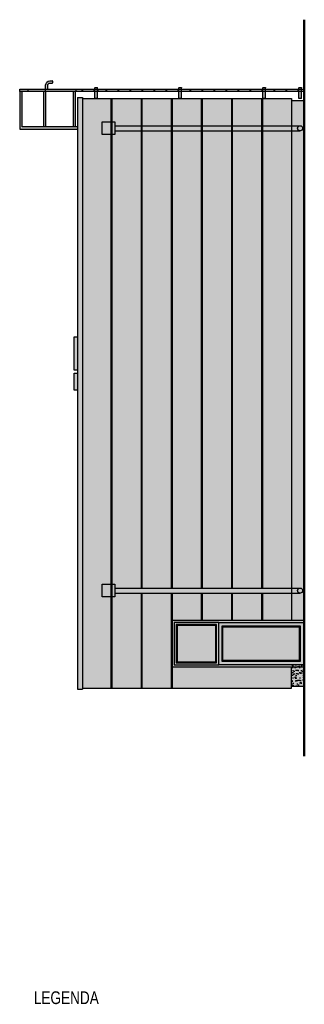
# Model space of a CAD drawing. Header units: centimetres. Extents: x 27698 to 42070, y 833 to 13367.
# Tile 56 of 59: x 34915 to 35586, y 3654 to 5973. Entities that reach past the tile are written whole.
import ezdxf

# ---------------------------------------------------------------- set-up
doc = ezdxf.new("R2010")
doc.units = ezdxf.units.CM
doc.header["$LTSCALE"] = 0.1
for name, color, linetype in [('A-ELEWACJE', 3, 'Continuous'), ('A-Elewacje_wypełnienia', 7, 'Continuous'), ('CKSCIANY_KRESK', 254, 'Continuous')]:
    doc.layers.add(name, color=color, linetype=linetype)
doc.layers.add('A_Sufity - Opis', color=4, linetype='Continuous', lineweight=13)
doc.styles.get("Standard").update_dxf_attribs({"font": 'ic-simplex.shx', "width": 0.8})
pattern_1 = [(37.5, (-100, 0), (-0.4000078, 12.235331), [0, -9.652, 0, -10.795, 0, -10.31875]), (7.5, (-100, 0), (11.238082, 17.9206275), [0, -5.207, 0, -8.6995, 0, -3.33375]), (327.5, (-107.81, 0), (19.7748093, 0.0359296), [0, -3.175, 0, -11.43, 0, -14.9225]), (317.5, (-107.81, 0), (19.088911, 5.573233), [0, -1.5875, 0, -7.493, 0, -8.5725])]

# ---------------------------------------------------------------- blocks, each defined once
blk = doc.blocks.new('*U2665')
at = {"color": 0, "linetype": 'ByBlock', "lineweight": -2}
for points in [[(0, 0), (1000, 0), (1000, 1050), (0, 1050)], [(50, 50), (950, 50), (950, 1000), (50, 1000)]]:
    blk.add_lwpolyline(points, close=True, dxfattribs=at)
for points in [[(270, 980), (70, 980), (70, 767)], [(290, 980), (270, 980)], [(343, 980), (290, 980)], [(363, 980), (343, 980)], [(490, 980), (363, 980)], [(510, 980), (490, 980)], [(637, 980), (510, 980)], [(657, 980), (637, 980)], [(710, 980), (657, 980)], [(730, 980), (710, 980)], [(930, 767), (930, 980), (730, 980)], [(70, 767), (70, 747)], [(70, 747), (70, 688)], [(930, 747), (930, 767)], [(930, 688), (930, 747)], [(70, 688), (70, 668)], [(70, 668), (70, 535)], [(70, 535), (70, 515)], [(70, 515), (70, 381)], [(930, 668), (930, 688)], [(930, 535), (930, 668)], [(930, 515), (930, 535)], [(930, 381), (930, 515)], [(70, 381), (70, 361)], [(70, 361), (70, 302)], [(70, 302), (70, 282)], [(70, 282), (70, 70)], [(730, 70), (930, 70), (930, 282)], [(930, 361), (930, 381)], [(930, 302), (930, 361)], [(930, 282), (930, 302)], [(70, 70), (270, 70)], [(270, 70), (290, 70)], [(290, 70), (343, 70)], [(343, 70), (363, 70)], [(363, 70), (490, 70)], [(490, 70), (510, 70)], [(510, 70), (637, 70)], [(637, 70), (657, 70)], [(657, 70), (710, 70)], [(710, 70), (730, 70)]]:
    blk.add_lwpolyline(points, dxfattribs=at)
blk = doc.blocks.new('A$7E8919D261744')
at = {"layer": 'CKSCIANY_KRESK', "linetype": 'ByBlock', "lineweight": -3}
h = blk.add_hatch(color=250, dxfattribs=at)
h.dxf.hatch_style = 1
edge = h.paths.add_edge_path()
edge.add_arc((15, -467), 6, 181.7902, 360)
edge.add_line((21, -467), (21, -29.9))
edge.add_line((21, -29.9), (29.9, -29.9))
edge.add_line((29.9, -29.9), (29.9, 0))
edge.add_line((29.9, 0), (0, 0))
edge.add_line((0, 0), (0, -29.9))
edge.add_line((0, -29.9), (9, -29.9))
edge.add_line((9, -29.9), (9, -451.8))
edge.add_line((9, -451.8), (9, -467.2))
at = {"linetype": 'ByBlock', "lineweight": -3}
for p, q in [((9, -29.9), (9, -467)), ((21, -29.9), (21, -467))]:
    blk.add_line(p, q, dxfattribs=at)
blk.add_lwpolyline([(29.9, -29.9), (0, -29.9), (0, 0), (29.9, 0)], close=True, dxfattribs=at)
blk.add_circle((15, -467), 6, dxfattribs=at)
blk = doc.blocks.new('*U2672')
for p, q in [((-11, 0), (11, 0)), ((-14, -25), (-14, -3)), ((11, -28), (-11, -28)), ((14, -3), (14, -25)), ((-69.5, -321), (-69.5, -361)), ((189, -311), (-59.5, -311)), ((189, -371), (-59.5, -371)), ((-14, -308), (-14, -286)), ((-11, -283), (11, -283)), ((11, -311), (-11, -311)), ((14, -286), (14, -308)), ((184, -311), (184, -371)), ((189, -371), (189, -311)), ((-14, -591), (-14, -569)), ((-11, -566), (11, -566)), ((11, -594), (-11, -594)), ((14, -569), (14, -591)), ((-14, -874), (-14, -852)), ((-11, -849), (11, -849)), ((11, -877), (-11, -877)), ((14, -852), (14, -874)), ((-14, -1157), (-14, -1135)), ((-11, -1132), (11, -1132)), ((14, -1135), (14, -1157)), ((11, -1160), (-11, -1160)), ((-14, -1440), (-14, -1418)), ((-11, -1415), (11, -1415)), ((11, -1443), (-11, -1443)), ((14, -1418), (14, -1440)), ((-14, -1723), (-14, -1701)), ((-11, -1698), (11, -1698)), ((11, -1726), (-11, -1726)), ((14, -1701), (14, -1723)), ((-14, -2006), (-14, -1984)), ((-11, -1981), (11, -1981)), ((11, -2009), (-11, -2009)), ((14, -1984), (14, -2006)), ((-69.5, -2302), (-69.5, -2342)), ((189, -2292), (-59.5, -2292)), ((-14, -2289), (-14, -2267)), ((-11, -2264), (11, -2264)), ((11, -2292), (-11, -2292)), ((14, -2267), (14, -2289)), ((184, -2292), (184, -2352)), ((189, -2352), (189, -2292)), ((189, -2352), (-59.5, -2352)), ((-14, -2572), (-14, -2550)), ((-11, -2547), (11, -2547)), ((14, -2550), (14, -2572)), ((11, -2575), (-11, -2575)), ((-14, -2855), (-14, -2833)), ((-11, -2830), (11, -2830)), ((11, -2858), (-11, -2858)), ((14, -2833), (14, -2855)), ((-14, -3138), (-14, -3116)), ((-11, -3113), (11, -3113)), ((11, -3141), (-11, -3141)), ((14, -3116), (14, -3138)), ((-14, -3421), (-14, -3399)), ((-11, -3396), (11, -3396)), ((11, -3424), (-11, -3424)), ((14, -3399), (14, -3421)), ((-14, -3704), (-14, -3682)), ((-11, -3679), (11, -3679)), ((11, -3707), (-11, -3707)), ((14, -3682), (14, -3704)), ((-14, -3987), (-14, -3965)), ((-11, -3962), (11, -3962)), ((11, -3990), (-11, -3990)), ((14, -3965), (14, -3987)), ((-69.5, -4283), (-69.5, -4323)), ((189, -4273), (-59.5, -4273)), ((189, -4333), (-59.5, -4333)), ((-14, -4270), (-14, -4248)), ((-11, -4245), (11, -4245)), ((11, -4273), (-11, -4273)), ((14, -4248), (14, -4270)), ((184, -4273), (184, -4333)), ((189, -4333), (189, -4273)), ((-14, -4553), (-14, -4531)), ((-11, -4528), (11, -4528)), ((11, -4556), (-11, -4556)), ((14, -4531), (14, -4553)), ((-14, -4836), (-14, -4814)), ((-11, -4811), (11, -4811)), ((11, -4839), (-11, -4839)), ((14, -4814), (14, -4836)), ((-14, -5119), (-14, -5097)), ((-14, -5119), (-14, -5097)), ((-11, -5094), (11, -5094)), ((-11, -5094), (11, -5094)), ((14, -5097), (14, -5119)), ((14, -5097), (14, -5119)), ((-69.5, -5132), (-69.5, -5172)), ((189, -5122), (-59.5, -5122)), ((189, -5182), (-59.5, -5182)), ((11, -5122), (-11, -5122)), ((11, -5122), (-11, -5122)), ((184, -5122), (184, -5182)), ((189, -5182), (189, -5122))]:
    blk.add_line(p, q)
blk.add_lwpolyline([(29, 1260), (-29, 1260), (-29, -580), (29, -580), (29, 1260)])
blk.add_lwpolyline([(-29, -5249.5), (29, -5249.5), (29, 127.5), (-29, 127.5)], close=True)
for centre, radius, start, end in [((-11, -3), 3, 90, 180), ((11, -3), 3, 360, 90), ((-11, -25), 3, 180, 270), ((11, -25), 3, 270, 0), ((-59.5, -321), 10, 90, 180), ((-59.5, -361), 10, 180, 270), ((-11, -286), 3, 90, 180), ((-11, -308), 3, 180, 270), ((11, -286), 3, 0, 90), ((11, -308), 3, 270, 0), ((-11, -569), 3, 90, 180), ((-11, -591), 3, 180, 270), ((11, -569), 3, 0, 90), ((11, -591), 3, 270, 0), ((-11, -852), 3, 90, 180), ((-11, -874), 3, 180, 270), ((11, -852), 3, 0, 90), ((11, -874), 3, 270, 0), ((-11, -1135), 3, 90, 180), ((-11, -1157), 3, 180, 270), ((11, -1135), 3, 0, 90), ((11, -1157), 3, 270, 0), ((-11, -1418), 3, 90, 180), ((-11, -1440), 3, 180, 270), ((11, -1418), 3, 0, 90), ((11, -1440), 3, 270, 0), ((-11, -1701), 3, 90, 180), ((-11, -1723), 3, 180, 270), ((11, -1701), 3, 0, 90), ((11, -1723), 3, 270, 0), ((-11, -1984), 3, 90, 180), ((-11, -2006), 3, 180, 270), ((11, -1984), 3, 0, 90), ((11, -2006), 3, 270, 0), ((-59.5, -2302), 10, 90, 180), ((-11, -2267), 3, 90, 180), ((-11, -2289), 3, 180, 270), ((11, -2267), 3, 0, 90), ((11, -2289), 3, 270, 0), ((-59.5, -2342), 10, 180, 270), ((-11, -2550), 3, 90, 180), ((11, -2550), 3, 0, 90), ((-11, -2572), 3, 180, 270), ((11, -2572), 3, 270, 0), ((-11, -2833), 3, 90, 180), ((-11, -2855), 3, 180, 270), ((11, -2833), 3, 0, 90), ((11, -2855), 3, 270, 0), ((-11, -3116), 3, 90, 180), ((-11, -3138), 3, 180, 270), ((11, -3116), 3, 0, 90), ((11, -3138), 3, 270, 0), ((-11, -3399), 3, 90, 180), ((-11, -3421), 3, 180, 270), ((11, -3399), 3, 0, 90), ((11, -3421), 3, 270, 0), ((-11, -3682), 3, 90, 180), ((-11, -3704), 3, 180, 270), ((11, -3682), 3, 0, 90), ((11, -3704), 3, 270, 0), ((-11, -3965), 3, 90, 180), ((-11, -3987), 3, 180, 270), ((11, -3965), 3, 0, 90), ((11, -3987), 3, 270, 0), ((-59.5, -4283), 10, 90, 180), ((-59.5, -4323), 10, 180, 270), ((-11, -4248), 3, 90, 180), ((-11, -4270), 3, 180, 270), ((11, -4248), 3, 0, 90), ((11, -4270), 3, 270, 0), ((-11, -4531), 3, 90, 180), ((-11, -4553), 3, 180, 270), ((11, -4531), 3, 0, 90), ((11, -4553), 3, 270, 0), ((-11, -4814), 3, 90, 180), ((-11, -4836), 3, 180, 270), ((11, -4814), 3, 0, 90), ((11, -4836), 3, 270, 0), ((-11, -5097), 3, 90, 180), ((-11, -5097), 3, 90, 180), ((11, -5097), 3, 0, 90), ((11, -5097), 3, 0, 90), ((-59.5, -5132), 10, 90, 180), ((-59.5, -5172), 10, 180, 270), ((-11, -5119), 3, 180, 270), ((-11, -5119), 3, 180, 270), ((11, -5119), 3, 270, 0), ((11, -5119), 3, 270, 0)]:
    blk.add_arc(centre, radius, start, end)
blk = doc.blocks.new('A$7E831C72303A3')
for p, q in [((-5.8, 0), (-94.5, 0)), ((-94.5, 0), (-94.5, -136.3)), ((-88.7, -136.3), (-88.7, -5.8)), ((-88.7, -5.8), (-5.8, -5.8)), ((-5.8, -56), (-88.7, -56)), ((-88.7, -61.8), (-5.8, -61.8)), ((-5.8, -126), (-88.7, -126)), ((-88.7, -131.8), (-5.8, -131.8))]:
    blk.add_line(p, q)

msp = doc.modelspace()

# ---------------------------------------------------------------- hatches: boundary and pattern name
at = {"layer": 'A-Elewacje_wypełnienia', "true_color": 0x383e42, "transparency": 33554636}
h = msp.add_hatch(color=250, dxfattribs=at)
h.dxf.hatch_style = 1
h.paths.add_polyline_path([(34992.202, 5828.364), (34991.373, 5828.604), (34986.373, 5828.604, 0.38916643), (34976.373, 5818.604), (34976.373, 5809.404), (34981.373, 5809.404), (34981.373, 5818.479, -0.3796571), (34986.498, 5823.604), (34991.373, 5823.604), (34992.202, 5823.845)])
h.paths.add_polyline_path([(35098.523, 5809.404), (35098.523, 5812.454, 0.41421356), (35097.523, 5813.454), (35093.523, 5813.454, 0.41421356), (35092.523, 5812.454), (35092.523, 5809.404)])
h.paths.add_polyline_path([(35296.623, 5809.404), (35296.623, 5812.454, 0.41421356), (35295.623, 5813.454), (35291.623, 5813.454, 0.41421356), (35290.623, 5812.454), (35290.623, 5809.404)])
h = msp.add_hatch(color=250, dxfattribs=at)
h.dxf.hatch_style = 1
h.paths.add_polyline_path([(34915.102, 5803.604), (34915.102, 5714.918), (35051.373, 5714.918), (35051.373, 5720.718), (34920.902, 5720.718), (34920.902, 5803.604)])
h.paths.add_polyline_path([(34919.202, 5809.4), (34915.102, 5809.4), (34915.102, 5803.604), (34935.423, 5803.604), (34935.423, 5809.4), (34925.202, 5809.4)])
h.paths.add_polyline_path([(34959.121, 5809.4), (34935.423, 5809.4), (34935.423, 5803.604), (34976.373, 5803.604), (34976.373, 5803.604), (34976.373, 5809.4)])
h.paths.add_polyline_path([(34971.102, 5720.718), (34976.902, 5720.718), (34976.902, 5803.604), (34971.102, 5803.604)])
h.paths.add_polyline_path([(34996.202, 5809.4), (34976.373, 5809.4), (34976.373, 5803.604), (35048.673, 5803.705), (35048.673, 5809.4), (35002.202, 5809.4)])
h.paths.add_polyline_path([(35041.102, 5720.718), (35046.902, 5720.718), (35046.902, 5803.604), (35041.102, 5803.604)])
h.paths.add_polyline_path([(35073.202, 5809.4), (35048.673, 5809.4), (35048.673, 5803.604), (35092.523, 5803.604), (35092.523, 5805.404, -0.41421356), (35092.223, 5805.104), (35090.023, 5805.104, -0.41421356), (35089.723, 5805.404), (35089.723, 5807.604, -0.41421356), (35090.023, 5807.904), (35092.223, 5807.904, -0.41421356), (35092.523, 5807.604), (35092.523, 5809.4), (35079.202, 5809.4)])
h.paths.add_polyline_path([(35061.423, 5805.404, 0.41421356), (35061.723, 5805.104), (35063.923, 5805.104, 0.41421356), (35064.223, 5805.404), (35064.223, 5807.604, 0.41421356), (35063.923, 5807.904), (35061.723, 5807.904, 0.41421356), (35061.423, 5807.604)], flags=16)
h.paths.add_polyline_path([(35061.423, 5807.604), (35061.423, 5805.404, 0.41421356), (35061.723, 5805.104), (35063.923, 5805.104, 0.41421356), (35064.223, 5805.404), (35064.223, 5807.604, 0.41421356), (35063.923, 5807.904), (35061.723, 5807.904, 0.41421356)])
h.paths.add_polyline_path([(35092.223, 5807.904), (35090.023, 5807.904, 0.41421356), (35089.723, 5807.604), (35089.723, 5805.404, 0.41421356), (35090.023, 5805.104), (35092.223, 5805.104, 0.41421356), (35092.523, 5805.404), (35092.523, 5807.604, 0.41421356)])
h.paths.add_polyline_path([(35092.523, 5809.4), (35092.523, 5807.604), (35092.523, 5805.404), (35092.523, 5803.604), (35098.523, 5803.604), (35098.523, 5809.4)])
h.paths.add_polyline_path([(35098.523, 5788.102), (35098.523, 5803.604), (35092.523, 5803.604), (35092.523, 5788.102)])
h.paths.add_polyline_path([(35099.102, 5809.4), (35099.102, 5803.604), (35119.423, 5803.604), (35119.423, 5805.104), (35118.323, 5805.104, -0.41421356), (35118.023, 5805.404), (35118.023, 5807.604, -0.41421356), (35118.323, 5807.904), (35119.423, 5807.904), (35119.423, 5809.4)])
h.paths.add_polyline_path([(35098.523, 5809.4), (35098.523, 5803.604), (35099.102, 5803.604), (35099.102, 5809.4)])
h.paths.add_polyline_path([(35331.778, 5809.4), (35150.202, 5809.4), (35119.423, 5809.4), (35119.423, 5807.904), (35120.523, 5807.904, -0.41421356), (35120.823, 5807.604), (35120.823, 5805.404, -0.41421356), (35120.523, 5805.104), (35119.423, 5805.104), (35119.423, 5803.604), (35586.373, 5803.604), (35586.373, 5809.404), (35331.778, 5809.404)])
h.paths.add_polyline_path([(35146.623, 5805.104, -0.41421356), (35146.323, 5805.404), (35146.323, 5807.604, -0.41421356), (35146.623, 5807.904), (35148.823, 5807.904, -0.41421356), (35149.123, 5807.604), (35149.123, 5805.404, -0.41421356), (35148.823, 5805.104)], flags=16)
h.paths.add_polyline_path([(35231.523, 5805.104, -0.41421356), (35231.223, 5805.404), (35231.223, 5807.604, -0.41421356), (35231.523, 5807.904), (35233.723, 5807.904, -0.41421356), (35234.023, 5807.604), (35234.023, 5805.404, -0.41421356), (35233.723, 5805.104)], flags=16)
h.paths.add_polyline_path([(35174.923, 5805.104, -0.41421356), (35174.623, 5805.404), (35174.623, 5807.604, -0.41421356), (35174.923, 5807.904), (35177.123, 5807.904, -0.41421356), (35177.423, 5807.604), (35177.423, 5805.404, -0.41421356), (35177.123, 5805.104)], flags=16)
h.paths.add_polyline_path([(35203.223, 5805.104, -0.41421356), (35202.923, 5805.404), (35202.923, 5807.604, -0.41421356), (35203.223, 5807.904), (35205.423, 5807.904, -0.41421356), (35205.723, 5807.604), (35205.723, 5805.404, -0.41421356), (35205.423, 5805.104)], flags=16)
h.paths.add_polyline_path([(35259.823, 5805.104, -0.41421356), (35259.523, 5805.404), (35259.523, 5807.604, -0.41421356), (35259.823, 5807.904), (35262.023, 5807.904, -0.41421356), (35262.323, 5807.604), (35262.323, 5805.404, -0.41421356), (35262.023, 5805.104)], flags=16)
h.paths.add_polyline_path([(35119.423, 5805.104), (35120.523, 5805.104, 0.41421356), (35120.823, 5805.404), (35120.823, 5807.604, 0.41421356), (35120.523, 5807.904), (35119.423, 5807.904)])
h.paths.add_polyline_path([(35119.423, 5805.104), (35119.423, 5807.904), (35118.323, 5807.904, 0.41421356), (35118.023, 5807.604), (35118.023, 5805.404, 0.41421356), (35118.323, 5805.104)])
h.paths.add_polyline_path([(35146.623, 5805.104), (35148.823, 5805.104, 0.41421356), (35149.123, 5805.404), (35149.123, 5807.604, 0.41421356), (35148.823, 5807.904), (35146.623, 5807.904, 0.41421356), (35146.323, 5807.604), (35146.323, 5805.404, 0.41421356)])
h.paths.add_polyline_path([(35174.923, 5805.104), (35177.123, 5805.104, 0.41421356), (35177.423, 5805.404), (35177.423, 5807.604, 0.41421356), (35177.123, 5807.904), (35174.923, 5807.904, 0.41421356), (35174.623, 5807.604), (35174.623, 5805.404, 0.41421356)])
h.paths.add_polyline_path([(35203.223, 5805.104), (35205.423, 5805.104, 0.41421356), (35205.723, 5805.404), (35205.723, 5807.604, 0.41421356), (35205.423, 5807.904), (35203.223, 5807.904, 0.41421356), (35202.923, 5807.604), (35202.923, 5805.404, 0.41421356)])
h.paths.add_polyline_path([(35231.523, 5805.104), (35233.723, 5805.104, 0.41421356), (35234.023, 5805.404), (35234.023, 5807.604, 0.41421356), (35233.723, 5807.904), (35231.523, 5807.904, 0.41421356), (35231.223, 5807.604), (35231.223, 5805.404, 0.41421356)])
h.paths.add_polyline_path([(35259.823, 5805.104), (35262.023, 5805.104, 0.41421356), (35262.323, 5805.404), (35262.323, 5807.604, 0.41421356), (35262.023, 5807.904), (35259.823, 5807.904, 0.41421356), (35259.523, 5807.604), (35259.523, 5805.404, 0.41421356)])
h.paths.add_polyline_path([(35296.623, 5788.102), (35296.623, 5803.604), (35290.623, 5803.604), (35290.623, 5788.102)])
h.paths.add_polyline_path([(35296.623, 5787.604), (35296.623, 5788.102), (35290.623, 5788.102), (35290.623, 5787.604)])
h.paths.add_polyline_path([(35579.623, 5788.102), (35579.623, 5803.604), (35573.623, 5803.604), (35573.623, 5788.102)])
h.paths.add_polyline_path([(35579.623, 5809.404), (35579.623, 5812.454, 0.41421356), (35578.623, 5813.454), (35574.623, 5813.454, 0.41421356), (35573.623, 5812.454), (35573.623, 5809.404)])
h.paths.add_polyline_path([(35579.623, 5787.604), (35579.623, 5788.102), (35573.623, 5788.102), (35573.623, 5787.604)])
h.paths.add_polyline_path([(35488.723, 5803.604), (35488.723, 5788.102), (35494.723, 5788.102), (35494.723, 5803.604)])
h.paths.add_polyline_path([(35488.723, 5812.454), (35488.723, 5809.404), (35494.723, 5809.404), (35494.723, 5812.454, 0.41421356), (35493.723, 5813.454), (35489.723, 5813.454, 0.41421356)])
h.paths.add_polyline_path([(35494.723, 5787.604), (35494.723, 5788.102), (35488.723, 5788.102), (35488.723, 5787.604)])
h.paths.add_polyline_path([(35098.523, 5787.604), (35098.523, 5788.102), (35092.523, 5788.102), (35092.523, 5787.604)])
at = {"layer": 'A-Elewacje_wypełnienia', "true_color": 0x383e42}
h = msp.add_hatch(color=250, dxfattribs=at)
h.dxf.hatch_style = 1
h.paths.add_polyline_path([(35051.373, 5789.604), (35063.373, 5789.604), (35063.373, 4396.252), (35051.373, 4396.252)])
at = {"layer": 'A-Elewacje_wypełnienia'}
h = msp.add_hatch(color=253, dxfattribs=at)
h.dxf.hatch_style = 1
h.paths.add_polyline_path([(35063.373, 5787.604), (35556.373, 5787.604), (35556.373, 4558.252), (35274.373, 4558.252), (35274.373, 4398.252), (35063.373, 4398.252)])
at = {"layer": 'A-Elewacje_wypełnienia', "true_color": 0x383e42}
h = msp.add_hatch(color=250, dxfattribs=at)
h.dxf.hatch_style = 1
h.paths.add_polyline_path([(35556.373, 5782.604), (35586.373, 5782.604), (35586.373, 4558.252), (35556.373, 4558.252)])
at = {"layer": 'A-Elewacje_wypełnienia', "transparency": 33554661}
h = msp.add_hatch(dxfattribs=at)
h.set_pattern_fill('AR-SAND', color=256, scale=0.25, style=0)
h.set_pattern_definition(pattern_1)
h.paths.add_polyline_path([(35556.373, 5782.604), (35586.373, 5782.604), (35586.373, 4558.252), (35556.373, 4558.252)])
at = {"layer": 'A-Elewacje_wypełnienia', "true_color": 0x383e42}
h = msp.add_hatch(color=250, dxfattribs=at)
h.dxf.hatch_style = 1
h.paths.add_polyline_path([(35043.373, 5226.118), (35051.373, 5226.118), (35051.373, 5147.138), (35043.373, 5147.138)])
h = msp.add_hatch(color=250, dxfattribs=at)
h.dxf.hatch_style = 1
h.paths.add_polyline_path([(35043.373, 5140.021), (35051.373, 5140.021), (35051.373, 5100.411), (35043.373, 5100.411)])
h = msp.add_hatch(color=250, dxfattribs=at)
h.dxf.hatch_style = 1
h.paths.add_polyline_path([(35379.373, 4558.252), (35274.373, 4558.252), (35274.373, 4453.252), (35379.373, 4453.252)])
h.paths.add_polyline_path([(35286.373, 4460.252), (35286.373, 4546.252), (35377.373, 4546.252), (35377.373, 4460.252)])
at = {"layer": 'A-Elewacje_wypełnienia', "lineweight": -3}
h = msp.add_hatch(color=256, dxfattribs=at)
h.set_gradient(color1=(76, 114, 153), color2=(174, 215, 255), rotation=270, tint=1)
h.paths.add_polyline_path([(35286.373, 4460.252), (35286.373, 4546.252), (35377.373, 4546.252), (35377.373, 4460.252)])
at = {"layer": 'A-Elewacje_wypełnienia', "true_color": 0x383e42}
h = msp.add_hatch(color=250, dxfattribs=at)
h.dxf.hatch_style = 1
h.paths.add_polyline_path([(35584.373, 4558.252), (35377.373, 4558.252), (35377.373, 4453.252), (35584.373, 4453.252)])
h.paths.add_polyline_path([(35394.373, 4463.252), (35394.373, 4543.252), (35574.373, 4543.252), (35574.373, 4463.252)])
at = {"layer": 'A-Elewacje_wypełnienia', "lineweight": -3}
h = msp.add_hatch(color=256, dxfattribs=at)
h.set_gradient(color1=(76, 114, 153), color2=(174, 215, 255), rotation=270, tint=1)
h.paths.add_polyline_path([(35394.373, 4463.252), (35394.373, 4543.252), (35574.373, 4543.252), (35574.373, 4463.252)])
at = {"layer": 'A-Elewacje_wypełnienia', "true_color": 0x383e42}
h = msp.add_hatch(color=250, dxfattribs=at)
h.dxf.hatch_style = 1
h.paths.add_polyline_path([(35274.373, 4453.252), (35556.373, 4453.252), (35556.373, 4398.252), (35274.373, 4398.252)])
h = msp.add_hatch(color=250, dxfattribs=at)
h.dxf.hatch_style = 1
h.paths.add_polyline_path([(35556.373, 4453.252), (35586.373, 4453.252), (35586.373, 4403.252), (35556.373, 4403.252)])
at = {"layer": 'A-Elewacje_wypełnienia', "transparency": 33554661}
h = msp.add_hatch(dxfattribs=at)
h.set_pattern_fill('AR-SAND', color=256, scale=0.25, style=0)
h.set_pattern_definition(pattern_1)
h.paths.add_polyline_path([(35556.373, 4453.252), (35586.373, 4453.252), (35586.373, 4403.252), (35556.373, 4403.252)])

# ---------------------------------------------------------------- linework, layer by layer
at = {"layer": 'A-ELEWACJE'}
for p, q in [((35051.373, 5789.604), (35051.373, 4396.252)), ((35063.373, 5789.604), (35063.373, 4396.252)), ((35063.373, 5787.604), (35556.373, 5787.604)), ((35130.373, 5787.604), (35130.373, 4398.252)), ((35132.373, 5787.604), (35132.373, 4398.252)), ((35201.373, 5787.604), (35201.373, 4634.252)), ((35203.373, 5787.604), (35203.373, 4634.252)), ((35272.373, 5787.604), (35272.373, 4634.252)), ((35274.373, 5787.604), (35274.373, 4634.252)), ((35343.373, 5787.604), (35343.373, 4634.252)), ((35345.373, 5787.604), (35345.373, 4634.252)), ((35414.373, 5787.604), (35414.373, 4634.252)), ((35416.373, 5787.604), (35416.373, 4634.252)), ((35485.373, 5787.604), (35485.373, 4634.252)), ((35487.373, 5787.604), (35487.373, 4634.252)), ((35201.373, 4622.252), (35201.373, 4398.252)), ((35203.373, 4622.252), (35203.373, 4398.252)), ((35272.373, 4622.252), (35272.373, 4398.252)), ((35274.373, 4622.252), (35274.373, 4398.252)), ((35343.373, 4622.252), (35343.373, 4558.252)), ((35345.373, 4622.252), (35345.373, 4558.252)), ((35414.373, 4622.252), (35414.373, 4558.252)), ((35416.373, 4622.252), (35416.373, 4558.252)), ((35485.373, 4622.252), (35485.373, 4558.252)), ((35487.373, 4622.252), (35487.373, 4558.252)), ((35274.373, 4558.252), (35586.373, 4558.252)), ((35063.373, 4398.252), (35556.373, 4398.252))]:
    msp.add_line(p, q, dxfattribs=at)
at = {"layer": 'A-ELEWACJE', "color": 1, "lineweight": 50}
msp.add_lwpolyline([(35586.373, 5972.872), (35586.373, 4238.352)], dxfattribs=at)
at = {"layer": 'A-ELEWACJE'}
for points in [[(35051.373, 5803.709), (34976.373, 5803.604), (34976.373, 5818.604, -0.38916643), (34986.373, 5828.604), (34991.373, 5828.604)], [(34981.373, 5809.404), (34981.373, 5818.479, -0.3796571), (34986.498, 5823.604), (34991.373, 5823.604, 0.89535553), (34991.373, 5828.604)]]:
    msp.add_lwpolyline(points, format="xyb", dxfattribs=at)
for points in [[(34915.102, 5803.604), (34915.102, 5809.404), (35099.102, 5809.404), (35099.102, 5803.604), (34915.102, 5803.604)], [(35051.373, 5789.604), (35063.373, 5789.604)], [(35556.373, 5787.604), (35556.373, 4558.252)], [(35556.373, 5782.604), (35586.373, 5782.604)], [(35274.373, 4398.252), (35274.373, 4558.252)], [(35556.373, 4398.252), (35556.373, 4448.252)], [(35051.373, 4396.252), (35063.373, 4396.252)], [(35556.373, 4403.252), (35586.373, 4403.252)]]:
    msp.add_lwpolyline(points, dxfattribs=at)
for points in [[(35043.373, 5226.118), (35051.373, 5226.118), (35051.373, 5147.138), (35043.373, 5147.138)], [(35043.373, 5140.021), (35051.373, 5140.021), (35051.373, 5100.411), (35043.373, 5100.348)], [(35274.373, 4558.252), (35584.373, 4558.252), (35584.373, 4448.252), (35274.373, 4448.252)], [(35384.373, 4553.252), (35584.373, 4553.252), (35584.373, 4453.252), (35384.373, 4453.252)], [(35392.373, 4545.252), (35576.373, 4545.252), (35576.373, 4461.252), (35392.373, 4461.252)], [(35394.373, 4543.252), (35574.373, 4543.252), (35574.373, 4463.252), (35394.373, 4463.252)]]:
    msp.add_lwpolyline(points, close=True, dxfattribs=at)

# ---------------------------------------------------------------- block references
for name, p, rotation in [('A$7E831C72303A3', (34915.102, 5809.404), 90), ('A$7E8919D261744', (35109.373, 4613.252), 89.99999999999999)]:
    msp.add_blockref(name, p, dxfattribs=dict(at, rotation=rotation))
for name, p, xscale, yscale, zscale, rotation in [('*U2672', (35061.423, 5806.504), -0.1, 0.1, 0.1, 89.99999999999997), ('*U2665', (35384.373, 4453.252), 0.09999999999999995, 0.09999999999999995, 0.09999999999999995, 90)]:
    msp.add_blockref(name, p, dxfattribs=dict(at, xscale=xscale, yscale=yscale, zscale=zscale, rotation=rotation))
at = {"layer": 'A-ELEWACJE', "color": 250, "true_color": 0x383e42, "rotation": 89.99999999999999}
msp.add_blockref('A$7E8919D261744', (35109.373, 5702.214), dxfattribs=at)

# ---------------------------------------------------------------- texts
at = {"layer": 'A_Sufity - Opis', "width": 0.8}
msp.add_text('LEGENDA', height=30, dxfattribs=at).set_placement((34948.406, 3654.415))

doc.saveas('drawing.dxf')
